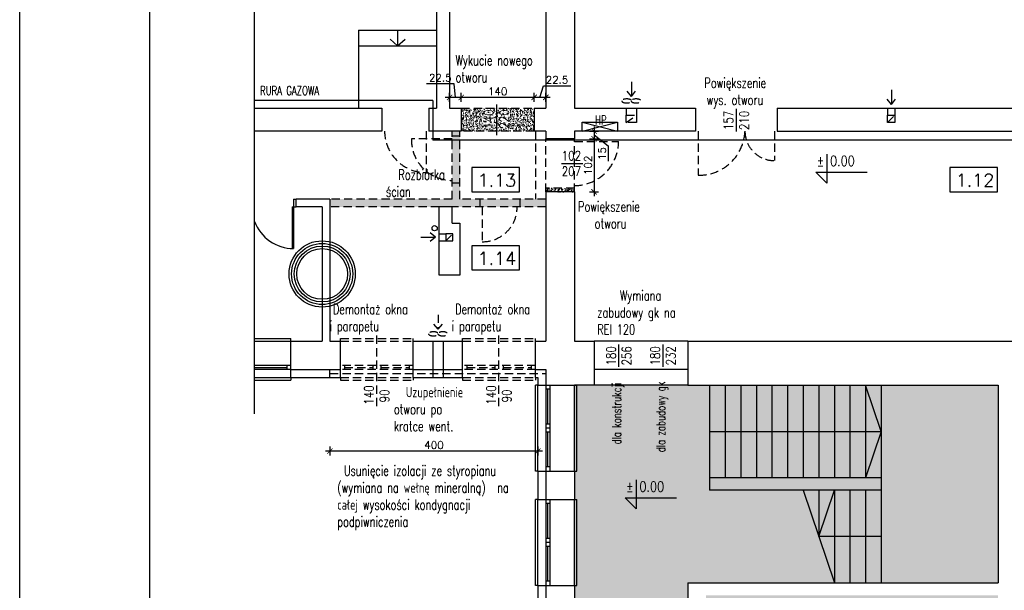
# Model space of a CAD drawing. Header units: millimetres. Extents: x 31969 to 285678, y -69766 to -5517.
# Tile 2 of 37: x 139861 to 141755, y -14344 to -13246. Entities that reach past the tile are written whole.
import ezdxf
from ezdxf.enums import TextEntityAlignment as Align
from ezdxf.lldxf.tags import DXFTag

# ---------------------------------------------------------------- set-up
doc = ezdxf.new("R2010")
doc.units = ezdxf.units.MM
doc.linetypes.add('KRE_16_8', pattern=[24, 16, -8])
for name, color, linetype in [('a-biblioteka', 251, 'Continuous'), ('a-izolacja 1', 3, 'Continuous'), ('a-koty', 1, 'Continuous'), ('a-opis 1', 3, 'Continuous'), ('a-opis 2', 1, 'Continuous'), ('a-opis 3', 15, 'Continuous'), ('a-opis stolarki 1', 3, 'Continuous'), ('a-przekrój 1', 3, 'Continuous'), ('a-ramka', 7, 'Continuous'), ('a-schody', 3, 'Continuous'), ('a-stolarka istniejąca', 3, 'Continuous'), ('a-stolarka okienna', 3, 'Continuous'), ('a-szkło', 4, 'Continuous'), ('a-szraf', 252, 'Continuous'), ('a-wentylacja', 3, 'Continuous'), ('a-wyburzenia i rozbiórki', 152, 'KRE_16_8'), ('a-wymiary', 11, 'Continuous'), ('a-ściany istniejące murowane', 6, 'Continuous')]:
    doc.layers.add(name, color=color, linetype=linetype)
doc.layers.add('a-pomocnicza', color=42, linetype='Continuous', plot=False)
doc.styles.add('MAREK', font='simplex.shx')
doc.styles.add('RS01507', font='romans.shx', dxfattribs={"width": 0.7, "height": 0.15})
doc.styles.add('WYMIAR', font='romans.shx', dxfattribs={"width": 0.8})
tags = doc.linetypes.add('DASHED', pattern=[0.75, 0.5, -0.25]).pattern_tags.tags
tags[6:7] = [DXFTag(74, 4), DXFTag(75, 0), DXFTag(340, '0'), DXFTag(46, 1.0), DXFTag(50, 0.0), DXFTag(44, 0.0), DXFTag(45, 0.0)]
tags[4:5] = [DXFTag(74, 4), DXFTag(75, 0), DXFTag(340, '0'), DXFTag(46, 1.0), DXFTag(50, 0.0), DXFTag(44, 0.0), DXFTag(45, 0.0)]
doc.dimstyles.new('MAREK', dxfattribs={"dimscale": 0.85, "dimtxt": 17, "dimasz": 12, "dimexe": 10, "dimexo": 0.625, "dimgap": 5, "dimtad": 1, "dimdec": 1, "dimdsep": 46, "dimtxsty": 'MAREK', "dimblk1": 'ARCHTICK', "dimblk2": 'ARCHTICK', "dimsah": 1, "dimcen": 2.5, "dimdle": 10, "dimadec": 0, "dimazin": 0, "dimtfac": 1, "dimtdec": 1, "dimtmove": 1, "dimatfit": 3, "dimldrblk": 'ARCHTICK', "dimfxl": 0, "dimtolj": 1, "dimtzin": 0, "dimarcsym": 0})

# ---------------------------------------------------------------- blocks, each defined once
blk = doc.blocks.new('_ARCHTICK')
at = {"color": 0, "linetype": 'ByBlock', "const_width": 0.15}
blk.add_lwpolyline([(-0.5, -0.5), (0.5, 0.5)], dxfattribs=at)
blk = doc.blocks.new('*D56')
at = {"layer": 'a-wymiary', "color": 0, "lineweight": -2, "ltscale": 100}
for p, q in [((140957.4, -13460.6), (140974.4, -13460.6)), ((140965.9, -13452.1), (140965.9, -13484.1)), ((140957.4, -13475.6), (140974.4, -13475.6)), ((140965.9, -13468.1), (140993, -13489.4)), ((140993, -13489.4), (140993, -13518.6))]:
    blk.add_line(p, q, dxfattribs=at)
at = {"layer": 'DEFPOINTS', "color": 0, "ltscale": 100}
for p in [(140928.1, -13460.6), (140928.1, -13475.6), (140965.9, -13475.6)]:
    blk.add_point(p, dxfattribs=at)
at = {"layer": 'a-wymiary', "color": 0, "lineweight": -2, "ltscale": 100, "xscale": 10.2, "yscale": 10.2, "zscale": 10.2}
for p, rotation in [((140965.9, -13460.6), 90), ((140965.9, -13475.6), 270)]:
    blk.add_blockref('_ARCHTICK', p, dxfattribs=dict(at, rotation=rotation))
at = {"layer": 'a-wymiary', "color": 0, "ltscale": 100, "insert": (140981.5, -13504), "char_height": 14.45, "attachment_point": 5, "rotation": 90, "style": 'MAREK'}
blk.add_mtext('\\A1;15', dxfattribs=at)
blk = doc.blocks.new('*D57')
at = {"layer": 'a-wymiary', "color": 0, "lineweight": -2, "ltscale": 100}
for p, q in [((140957.4, -13475.6), (140974.4, -13475.6)), ((140965.9, -13467.1), (140965.9, -13586.1)), ((140957.4, -13577.6), (140974.4, -13577.6))]:
    blk.add_line(p, q, dxfattribs=at)
at = {"layer": 'DEFPOINTS', "color": 0, "ltscale": 100}
for p in [(140928.1, -13475.6), (140928.1, -13577.6), (140965.9, -13577.6)]:
    blk.add_point(p, dxfattribs=at)
at = {"layer": 'a-wymiary', "color": 0, "lineweight": -2, "ltscale": 100, "xscale": 10.2, "yscale": 10.2, "zscale": 10.2}
for p, rotation in [((140965.9, -13475.6), 90), ((140965.9, -13577.6), 270)]:
    blk.add_blockref('_ARCHTICK', p, dxfattribs=dict(at, rotation=rotation))
at = {"layer": 'a-wymiary', "color": 0, "ltscale": 100, "insert": (140954.4, -13526.6), "char_height": 14.45, "attachment_point": 5, "rotation": 90, "style": 'MAREK'}
blk.add_mtext('\\A1;102', dxfattribs=at)
blk = doc.blocks.new('*D136')
at = {"layer": 'a-wymiary', "color": 0, "lineweight": -2, "ltscale": 100}
for p, q in [((140861.8, -13395.9), (140868.5, -13373.8)), ((140868.5, -13373.8), (140921, -13373.8)), ((140881.6, -13395.9), (140842.1, -13395.9)), ((140850.6, -13404.4), (140850.6, -13387.4)), ((140873.1, -13404.4), (140873.1, -13387.4))]:
    blk.add_line(p, q, dxfattribs=at)
at = {"layer": 'DEFPOINTS', "color": 0, "ltscale": 100}
for p in [(140850.6, -13395.9), (140850.6, -13416.6), (140873.1, -13416.6)]:
    blk.add_point(p, dxfattribs=at)
at = {"layer": 'a-wymiary', "color": 0, "lineweight": -2, "ltscale": 100, "xscale": 10.2, "yscale": 10.2, "zscale": 10.2, "rotation": 180}
blk.add_blockref('_ARCHTICK', (140850.6, -13395.9), dxfattribs=at)
at = {"layer": 'a-wymiary', "color": 0, "lineweight": -2, "ltscale": 100, "xscale": 10.2, "yscale": 10.2, "zscale": 10.2}
blk.add_blockref('_ARCHTICK', (140873.1, -13395.9), dxfattribs=at)
at = {"layer": 'a-wymiary', "color": 0, "ltscale": 100, "insert": (140894.7, -13362.3), "char_height": 14.45, "attachment_point": 5, "style": 'MAREK'}
blk.add_mtext('\\A1;22.5', dxfattribs=at)
blk = doc.blocks.new('*D137')
at = {"layer": 'a-wymiary', "color": 0, "lineweight": -2, "ltscale": 100}
for p, q in [((140859.1, -13395.9), (140702.1, -13395.9)), ((140710.6, -13404.4), (140710.6, -13387.4)), ((140850.6, -13404.4), (140850.6, -13387.4))]:
    blk.add_line(p, q, dxfattribs=at)
at = {"layer": 'DEFPOINTS', "color": 0, "ltscale": 100}
for p in [(140710.6, -13395.9), (140710.6, -13416.6), (140850.6, -13416.6)]:
    blk.add_point(p, dxfattribs=at)
at = {"layer": 'a-wymiary', "color": 0, "lineweight": -2, "ltscale": 100, "xscale": 10.2, "yscale": 10.2, "zscale": 10.2, "rotation": 180}
blk.add_blockref('_ARCHTICK', (140710.6, -13395.9), dxfattribs=at)
at = {"layer": 'a-wymiary', "color": 0, "lineweight": -2, "ltscale": 100, "xscale": 10.2, "yscale": 10.2, "zscale": 10.2}
blk.add_blockref('_ARCHTICK', (140850.6, -13395.9), dxfattribs=at)
at = {"layer": 'a-wymiary', "color": 0, "ltscale": 100, "insert": (140780.6, -13384.4), "char_height": 14.45, "attachment_point": 5, "style": 'MAREK'}
blk.add_mtext('\\A1;140', dxfattribs=at)
blk = doc.blocks.new('*D138')
at = {"layer": 'a-wymiary', "color": 0, "lineweight": -2, "ltscale": 100}
for p, q in [((140696.6, -13369.7), (140644, -13369.7)), ((140699.3, -13395.9), (140696.6, -13369.7)), ((140719.1, -13395.9), (140679.6, -13395.9)), ((140688.1, -13404.4), (140688.1, -13387.4)), ((140710.6, -13404.4), (140710.6, -13387.4))]:
    blk.add_line(p, q, dxfattribs=at)
at = {"layer": 'DEFPOINTS', "color": 0, "ltscale": 100}
for p in [(140688.1, -13395.9), (140688.1, -13416.6), (140710.6, -13416.6)]:
    blk.add_point(p, dxfattribs=at)
at = {"layer": 'a-wymiary', "color": 0, "lineweight": -2, "ltscale": 100, "xscale": 10.2, "yscale": 10.2, "zscale": 10.2, "rotation": 180}
blk.add_blockref('_ARCHTICK', (140688.1, -13395.9), dxfattribs=at)
at = {"layer": 'a-wymiary', "color": 0, "lineweight": -2, "ltscale": 100, "xscale": 10.2, "yscale": 10.2, "zscale": 10.2}
blk.add_blockref('_ARCHTICK', (140710.6, -13395.9), dxfattribs=at)
at = {"layer": 'a-wymiary', "color": 0, "ltscale": 100, "insert": (140670.3, -13358.2), "char_height": 14.45, "attachment_point": 5, "style": 'MAREK'}
blk.add_mtext('\\A1;22.5', dxfattribs=at)
blk = doc.blocks.new('*D160')
at = {"layer": 'a-wymiary', "color": 0, "lineweight": -2, "ltscale": 100}
for p, q in [((140458.1, -14067.7), (140458.1, -14084.7)), ((140858.1, -14067.7), (140858.1, -14084.7)), ((140866.6, -14076.2), (140449.6, -14076.2))]:
    blk.add_line(p, q, dxfattribs=at)
at = {"layer": 'DEFPOINTS', "color": 0, "ltscale": 100}
for p in [(140458.1, -13924), (140858.1, -14004.8), (140458.1, -14076.2)]:
    blk.add_point(p, dxfattribs=at)
at = {"layer": 'a-wymiary', "color": 0, "lineweight": -2, "ltscale": 100, "xscale": 10.2, "yscale": 10.2, "zscale": 10.2, "rotation": 180}
blk.add_blockref('_ARCHTICK', (140458.1, -14076.2), dxfattribs=at)
at = {"layer": 'a-wymiary', "color": 0, "lineweight": -2, "ltscale": 100, "xscale": 10.2, "yscale": 10.2, "zscale": 10.2}
blk.add_blockref('_ARCHTICK', (140858.1, -14076.2), dxfattribs=at)
at = {"layer": 'a-wymiary', "color": 0, "ltscale": 100, "insert": (140658.1, -14064.7), "char_height": 14.45, "attachment_point": 5, "style": 'MAREK'}
blk.add_mtext('\\A1;400', dxfattribs=at)

msp = doc.modelspace()

# ---------------------------------------------------------------- hatches: boundary and pattern name
at = {"layer": 'a-szraf', "ltscale": 30}
h = msp.add_hatch(dxfattribs=at)
h.set_pattern_fill('DOTS', color=256, scale=3)
h.set_pattern_definition([(0, (0, -6601.763), (2.38125, 4.7625), [0, -4.7625])])
h.paths.add_polyline_path([(141743.07, -14353.63), (141181.07, -14353.63), (141181.07, -14592.13), (141743.07, -14592.13)])
h.paths.add_polyline_path([(141743.07, -13949.63), (140928.07, -13949.63), (140928.07, -14329.63), (141146.07, -14329.63), (141743.07, -14329.63)])
h.paths.add_polyline_path([(141146.07, -14329.63), (140928.07, -14329.63), (140928.07, -14592.13), (141146.07, -14592.13)])
at = {"layer": 'a-wyburzenia i rozbiórki'}
h = msp.add_hatch(dxfattribs=at)
h.set_pattern_fill('AR-CONC', color=256, scale=0.05, style=0)
h.paths.add_polyline_path([(140850.57, -13460.63), (140850.57, -13416.63), (140710.57, -13416.63), (140710.57, -13460.63)])
h = msp.add_hatch(dxfattribs=at)
h.set_pattern_fill('AR-CONC', color=256, scale=0.05, style=0)
h.paths.add_polyline_path([(140823.07, -13591.63), (140823.07, -13606.63), (140873.07, -13606.63), (140873.07, -13591.63)])
h.paths.add_polyline_path([(140746.07, -13591.63), (140746.07, -13606.63), (140823.07, -13606.63), (140823.07, -13591.63)])
h.paths.add_polyline_path([(140708.07, -13591.63), (140708.07, -13560.63), (140693.07, -13560.63), (140693.07, -13591.63), (140458.07, -13591.63), (140458.07, -13606.63), (140668.07, -13606.63), (140693.07, -13606.63), (140746.07, -13606.63), (140746.07, -13591.63)])
h.paths.add_polyline_path([(140693.07, -13560.63), (140708.07, -13560.63), (140708.07, -13478.08), (140693.07, -13478.08)])
h.paths.add_polyline_path([(140708.07, -13470.63), (140708.07, -13460.63), (140693.07, -13460.63), (140693.07, -13470.63)])
h.paths.add_polyline_path([(140708.07, -13478.08), (140708.07, -13470.63), (140693.07, -13470.63), (140693.07, -13478.08)])
h = msp.add_hatch(dxfattribs=at)
h.set_pattern_fill('AR-CONC', color=256, scale=0.05, style=0)
h.paths.add_polyline_path([(140928.07, -13570.63), (140873.07, -13570.63), (140873.07, -13577.63), (140928.07, -13577.63)])

# ---------------------------------------------------------------- linework, layer by layer
at = {"layer": 'a-biblioteka', "ltscale": 0.5}
for p, q in [((140942.98, -13443.76), (141011.24, -13460.63)), ((140942.98, -13460.63), (141011.24, -13443.76))]:
    msp.add_line(p, q, dxfattribs=at)
msp.add_lwpolyline([(141011.24, -13460.63), (140942.98, -13460.63), (140942.98, -13443.76), (141011.24, -13443.76)], close=True, dxfattribs=at)
at = {"layer": 'a-izolacja 1'}
for p, q in [((140383.07, -13919.63), (140478.07, -13919.63)), ((140458.07, -13934.63), (140458.07, -13919.63)), ((140618.07, -13919.63), (140713.07, -13919.63)), ((140853.07, -13919.63), (140873.07, -13919.63)), ((140873.07, -13919.63), (140873.07, -13949.63)), ((140873.07, -14114.63), (140873.07, -14169.63)), ((140873.07, -14334.63), (140873.07, -14389.63))]:
    msp.add_line(p, q, dxfattribs=at)
at = {"layer": 'a-koty'}
for points in [[(141413.73, -13505.19), (141413.73, -13561.06), (141392.51, -13539.84), (141491.16, -13539.84)], [(141047.1, -14131.68), (141047.1, -14187.55), (141025.88, -14166.32), (141124.53, -14166.32)]]:
    msp.add_lwpolyline(points, dxfattribs=at)
at = {"layer": 'a-opis 3'}
for points in [[(140822.51, -13531.07), (140730.6, -13531.07), (140730.6, -13577.31), (140822.51, -13577.31)], [(141741.97, -13531.07), (141650.05, -13531.07), (141650.05, -13577.31), (141741.97, -13577.31)], [(140822.51, -13681.39), (140730.6, -13681.39), (140730.6, -13727.62), (140822.51, -13727.62)]]:
    msp.add_lwpolyline(points, close=True, dxfattribs=at)
at = {"layer": 'a-opis stolarki 1'}
for p, q in [((140778.23, -13409.75), (140778.23, -13468.37)), ((141239.57, -13459.29), (141239.57, -13418.25)), ((141239.57, -13461.29), (141239.57, -13420.25)), ((140903.19, -13523.13), (140944.24, -13523.13)), ((141013.57, -13912.14), (141013.57, -13871.09)), ((141013.57, -13914.14), (141013.57, -13873.09)), ((141098.57, -13912.14), (141098.57, -13871.09)), ((141098.57, -13914.14), (141098.57, -13873.09))]:
    msp.add_line(p, q, dxfattribs=at)
at = {"layer": 'a-pomocnicza', "ltscale": 100}
for radius in [63.76, 58.76, 53.76, 48.76]:
    msp.add_circle((140443.07, -13735.63), radius, dxfattribs=at)
at = {"layer": 'a-przekrój 1', "ltscale": 100}
msp.add_circle((140659.32, -13647.55), 5, dxfattribs=at)
at = {"layer": 'a-ramka', "ltscale": 0.5}
for points in [[(144061.38, -15458.17), (139861.38, -15458.17), (139861.38, -12488.17), (144061.38, -12488.17)], [(140111.38, -12558.17), (143991.38, -12558.17), (143991.38, -15388.17), (140111.38, -15388.17)]]:
    msp.add_lwpolyline(points, close=True, dxfattribs=at)
at = {"layer": 'a-schody'}
for p, q in [((140513.07, -13266.63), (140513.07, -13416.63)), ((140513.07, -13266.63), (140663.07, -13266.63)), ((140588.07, -13266.63), (140588.07, -13296.63)), ((140588.07, -13296.63), (140573.73, -13284.02)), ((140588.07, -13296.63), (140602.41, -13284.02)), ((140513.07, -13296.63), (140663.07, -13296.63)), ((141188.07, -13949.63), (141188.07, -14127.63)), ((141218.07, -13949.63), (141218.07, -14127.63)), ((141248.07, -13949.63), (141248.07, -14127.63)), ((141278.07, -13949.63), (141278.07, -14127.63)), ((141308.07, -13949.63), (141308.07, -14127.63)), ((141338.07, -13949.63), (141338.07, -14127.63)), ((141368.07, -13949.63), (141368.07, -14127.63)), ((141398.07, -13949.63), (141398.07, -14127.63)), ((141428.07, -13949.63), (141428.07, -14127.63)), ((141458.07, -13949.63), (141458.07, -14127.63)), ((141488.07, -13949.63), (141488.07, -14127.63)), ((141518.07, -14038.63), (141488.07, -13949.63)), ((141518.07, -13949.63), (141518.07, -14127.63)), ((141188.07, -14038.63), (141518.07, -14038.63)), ((141518.07, -14038.63), (141488.07, -14127.63)), ((141518.07, -14127.63), (141188.07, -14127.63)), ((141188.07, -14127.63), (141188.07, -14151.63)), ((141518.07, -14127.63), (141518.07, -14151.63)), ((141518.07, -14151.63), (141188.07, -14151.63)), ((141368.07, -14151.63), (141428.07, -14329.63)), ((141398.07, -14151.63), (141398.07, -14240.63)), ((141398.07, -14240.63), (141428.07, -14151.63)), ((141428.07, -14151.63), (141428.07, -14329.63)), ((141458.07, -14151.63), (141458.07, -14329.63)), ((141488.07, -14151.63), (141488.07, -14329.63)), ((141518.07, -14151.63), (141518.07, -14329.63)), ((141518.07, -14240.63), (141398.07, -14240.63))]:
    msp.add_line(p, q, dxfattribs=at)
at = {"layer": 'a-stolarka istniejąca', "ltscale": 40}
for p, q in [((140388.07, -13591.63), (140388.07, -13606.63)), ((140388.07, -13591.63), (140393.07, -13591.63)), ((140385.07, -13606.63), (140385.07, -13686.57)), ((140385.07, -13606.63), (140388.07, -13606.63)), ((140388.07, -13606.63), (140393.07, -13606.63)), ((140388.07, -13606.63), (140393.07, -13606.63)), ((140388.07, -13606.63), (140388.07, -13686.63))]:
    msp.add_line(p, q, dxfattribs=at)
msp.add_arc((140388.07, -13606.63), 80, 200.36413, 270, dxfattribs=at)
at = {"layer": 'a-stolarka okienna', "linetype": 'DASHED', "lineweight": 25, "ltscale": 40}
for p, q in [((140656.09, -13402.24), (140313.07, -13402.24)), ((140656.09, -13402.24), (140656.09, -13478.08)), ((143522.33, -13478.08), (140656.09, -13478.08)), ((141146.07, -13864.63), (140966.07, -13864.63)), ((141146.07, -13919.63), (140966.07, -13919.63)), ((141146.07, -13949.63), (140966.07, -13949.63))]:
    msp.add_line(p, q, dxfattribs=at)
at = {"layer": 'a-stolarka okienna', "ltscale": 40}
for p, q in [((140313.07, -13859.63), (140383.07, -13859.63)), ((140383.07, -13864.63), (140383.07, -13859.63)), ((140383.07, -13934.63), (140383.07, -13939.63)), ((140313.07, -13939.63), (140383.07, -13939.63)), ((140858.07, -13949.63), (140853.07, -13949.63)), ((140853.07, -14114.63), (140853.07, -13949.63)), ((140928.07, -13949.63), (140933.07, -13949.63)), ((140933.07, -14114.63), (140933.07, -13949.63)), ((140858.07, -14114.63), (140853.07, -14114.63)), ((140928.07, -14114.63), (140933.07, -14114.63)), ((140858.07, -14169.63), (140853.07, -14169.63)), ((140853.07, -14334.63), (140853.07, -14169.63)), ((140928.07, -14169.63), (140933.07, -14169.63)), ((140933.07, -14334.63), (140933.07, -14169.63)), ((140858.07, -14334.63), (140853.07, -14334.63)), ((140928.07, -14334.63), (140933.07, -14334.63))]:
    msp.add_line(p, q, dxfattribs=at)
at = {"layer": 'a-stolarka okienna', "linetype": 'DASHED', "lineweight": 25, "ltscale": 20}
for p, q in [((140313.07, -13864.63), (140383.07, -13864.63)), ((140655.88, -13864.63), (140655.88, -13934.63)), ((140675.88, -13864.63), (140675.88, -13934.63)), ((140313.07, -13934.63), (140383.07, -13934.63)), ((140858.07, -14114.63), (140858.07, -13949.63)), ((140928.07, -14114.63), (140928.07, -13949.63)), ((140858.07, -14334.63), (140858.07, -14169.63)), ((140928.07, -14334.63), (140928.07, -14169.63))]:
    msp.add_line(p, q, dxfattribs=at)
at = {"layer": 'a-stolarka okienna'}
for p, q in [((140383.07, -13911.63), (140313.07, -13911.63)), ((140375.3, -13911.63), (140375.3, -13919.63)), ((140383.07, -13919.63), (140313.07, -13919.63)), ((140873.07, -13949.63), (140873.07, -14114.63)), ((140881.07, -13949.63), (140881.07, -14114.4)), ((140881.07, -13957.4), (140873.07, -13957.4)), ((140881.07, -14024.24), (140873.07, -14024.24)), ((140881.07, -14032.13), (140873.07, -14032.13)), ((140881.07, -14039.9), (140873.07, -14039.9)), ((140881.07, -14106.4), (140873.07, -14106.4)), ((140873.07, -14169.63), (140873.07, -14334.63)), ((140881.07, -14177.4), (140873.07, -14177.4)), ((140881.07, -14169.63), (140881.07, -14334.4)), ((140881.07, -14244.24), (140873.07, -14244.24)), ((140881.07, -14252.13), (140873.07, -14252.13)), ((140881.07, -14259.9), (140873.07, -14259.9)), ((140881.07, -14326.4), (140873.07, -14326.4))]:
    msp.add_line(p, q, dxfattribs=at)
at = {"layer": 'a-szkło', "ltscale": 2}
for p, q in [((140313.07, -13915.63), (140375.3, -13915.63)), ((140877.07, -14024.24), (140877.07, -13957.4)), ((140877.07, -14106.4), (140877.07, -14039.9)), ((140877.07, -14244.24), (140877.07, -14177.4)), ((140877.07, -14326.4), (140877.07, -14259.9))]:
    msp.add_line(p, q, dxfattribs=at)
at = {"layer": 'a-wentylacja', "linetype": 'DASHED', "ltscale": 0.009}
for p, q in [((141037.8, -13365.9), (141037.8, -13394.02)), ((141037.8, -13394.02), (141029.65, -13384.27)), ((141037.8, -13394.02), (141045.95, -13384.27)), ((141537.8, -13381.26), (141537.8, -13409.38)), ((141537.8, -13409.38), (141529.65, -13399.63)), ((141537.8, -13409.38), (141545.95, -13399.63)), ((140632.71, -13664.9), (140660.83, -13664.9)), ((140660.83, -13664.9), (140651.08, -13656.75)), ((140660.83, -13664.9), (140651.08, -13673.05))]:
    msp.add_line(p, q, dxfattribs=at)
at = {"layer": 'a-wentylacja', "linetype": 'KRE_16_8'}
for p, q in [((141027.57, -13416.63), (141027.57, -13430.13)), ((141047.57, -13416.63), (141047.57, -13430.13)), ((141530.57, -13416.63), (141530.57, -13430.13)), ((141544.57, -13416.63), (141544.57, -13430.13)), ((141027.57, -13444.13), (141047.57, -13430.13)), ((141530.57, -13444.13), (141544.57, -13430.13)), ((140668.07, -13658.13), (140681.58, -13658.13)), ((140680.57, -13672.13), (140694.57, -13658.13)), ((140668.07, -13672.13), (140681.58, -13672.13))]:
    msp.add_line(p, q, dxfattribs=at)
for points in [[(141027.57, -13444.13), (141027.57, -13430.13), (141047.57, -13430.13), (141047.57, -13444.13)], [(141530.57, -13444.13), (141530.57, -13430.13), (141544.57, -13430.13), (141544.57, -13444.13)], [(140680.57, -13672.13), (140694.57, -13672.13), (140694.57, -13658.13), (140680.57, -13658.13)]]:
    msp.add_lwpolyline(points, close=True, dxfattribs=at)
at = {"layer": 'a-wyburzenia i rozbiórki'}
for p, q in [((140710.57, -13416.63), (140850.57, -13416.63)), ((140643.07, -13460.63), (140643.07, -13540.63)), ((140693.07, -13591.63), (140693.07, -13460.63)), ((140708.07, -13591.63), (140708.07, -13460.63)), ((140850.57, -13460.63), (140710.57, -13460.63)), ((140853.07, -13460.63), (140853.07, -13591.63)), ((141166.07, -13460.63), (141166.07, -13545.6)), ((141313.07, -13460.63), (141313.07, -13517.63)), ((140693.07, -13475.63), (140614.59, -13475.63)), ((140708.07, -13470.63), (140693.07, -13470.63)), ((140873.07, -13577.63), (140873.07, -13475.63)), ((140928.07, -13577.63), (140928.07, -13475.63)), ((140928.07, -13480.63), (141013.07, -13480.63)), ((140708.07, -13560.63), (140693.07, -13560.63)), ((140928.07, -13570.63), (140873.07, -13570.63)), ((140693.07, -13591.63), (140458.07, -13591.63)), ((140873.07, -13591.63), (140708.07, -13591.63)), ((140746.07, -13591.63), (140746.07, -13606.63)), ((140823.07, -13591.63), (140823.07, -13606.63)), ((140668.07, -13606.63), (140458.07, -13606.63)), ((140873.07, -13606.63), (140693.07, -13606.63)), ((140751.07, -13606.63), (140751.07, -13673.63)), ((140666.1, -13813.9), (140666.1, -13842.02)), ((140666.1, -13842.02), (140657.96, -13832.27)), ((140666.1, -13842.02), (140674.25, -13832.27)), ((140478.07, -13864.63), (140478.07, -13859.63)), ((140478.07, -13859.63), (140618.07, -13859.63)), ((140548.07, -13990.06), (140548.07, -13852.93)), ((140618.07, -13864.63), (140618.07, -13859.63)), ((140713.07, -13864.63), (140713.07, -13859.63)), ((140713.07, -13859.63), (140853.07, -13859.63)), ((140783.07, -13990.06), (140783.07, -13852.93)), ((140853.07, -13864.63), (140853.07, -13859.63)), ((140478.07, -13864.63), (140618.07, -13864.63)), ((140713.07, -13864.63), (140853.07, -13864.63)), ((140618.07, -13911.63), (140478.3, -13911.63)), ((140486.3, -13911.63), (140486.3, -13919.63)), ((140486.3, -13915.63), (140540.3, -13915.63)), ((140540.3, -13911.63), (140540.3, -13919.63)), ((140556.07, -13911.63), (140556.07, -13919.63)), ((140556.07, -13915.63), (140610.3, -13915.63)), ((140610.3, -13911.63), (140610.3, -13919.63)), ((140853.07, -13911.63), (140713.3, -13911.63)), ((140721.3, -13911.63), (140721.3, -13919.63)), ((140721.3, -13915.63), (140775.3, -13915.63)), ((140775.3, -13911.63), (140775.3, -13919.63)), ((140791.07, -13911.63), (140791.07, -13919.63)), ((140791.07, -13915.63), (140845.3, -13915.63)), ((140845.3, -13911.63), (140845.3, -13919.63)), ((140458.07, -13927.13), (140873.07, -13927.13)), ((140618.07, -13919.63), (140478.07, -13919.63)), ((140478.07, -13934.63), (140478.07, -13939.63)), ((140478.07, -13934.63), (140618.07, -13934.63)), ((140618.07, -13934.63), (140618.07, -13939.63)), ((140853.07, -13919.63), (140713.07, -13919.63)), ((140713.07, -13934.63), (140713.07, -13939.63)), ((140713.07, -13934.63), (140853.07, -13934.63)), ((140853.07, -13934.63), (140853.07, -13939.63)), ((140478.07, -13939.63), (140618.07, -13939.63)), ((140713.07, -13939.63), (140853.07, -13939.63))]:
    msp.add_line(p, q, dxfattribs=at)
for centre, radius, start, end in [((140643.07, -13460.63), 80, 180, 270), ((141168.07, -13457.57), 88.05, 268.69849, 358.01306), ((141313.07, -13460.63), 57, 180, 270), ((140693.07, -13477.13), 78.5, 178.90511, 270), ((140928.07, -13480.63), 85, 270, 0), ((140751.07, -13606.63), 67, 270, 0)]:
    msp.add_arc(centre, radius, start, end, dxfattribs=at)
at = {"layer": 'a-wyburzenia i rozbiórki', "extrusion": (0, 0, -1)}
for centre in [(141028.74, -13402.78), (141046.76, -13402.78), (140657.04, -13850.78), (140675.06, -13850.78)]:
    msp.add_ellipse(centre, major_axis=(-9.4, 0), ratio=0.4166685, dxfattribs=at)
at = {"layer": 'a-ściany istniejące murowane'}
for p, q in [((140313.07, -14004.63), (140313.07, -12723.63)), ((140873.07, -12863.63), (140873.07, -13416.63)), ((140928.07, -12863.63), (140928.07, -13416.63)), ((140663.07, -13153.63), (140663.07, -13416.63)), ((140688.07, -13153.63), (140688.07, -13416.63)), ((140313.07, -13416.63), (140558.07, -13416.63)), ((140558.07, -13416.63), (140558.07, -13460.63)), ((140648.07, -13416.63), (140663.07, -13416.63)), ((140648.07, -13416.63), (140648.07, -13460.63)), ((140688.07, -13416.63), (140710.57, -13416.63)), ((140710.57, -13416.63), (140710.57, -13460.63)), ((140850.57, -13416.63), (140850.57, -13460.63)), ((140850.57, -13416.63), (140873.07, -13416.63)), ((140928.07, -13416.63), (141161.07, -13416.63)), ((141161.07, -13416.63), (141161.07, -13460.63)), ((141318.07, -13416.63), (141318.07, -13460.63)), ((141318.07, -13416.63), (142127.07, -13416.63)), ((140558.07, -13460.63), (140313.07, -13460.63)), ((140710.57, -13460.63), (140648.07, -13460.63)), ((140873.07, -13460.63), (140850.57, -13460.63)), ((140873.07, -13460.63), (140873.07, -13475.63)), ((140928.07, -13460.63), (140928.07, -13475.63)), ((141161.07, -13460.63), (140928.07, -13460.63)), ((141318.07, -13460.63), (141986.07, -13460.63)), ((140928.07, -13475.63), (140873.07, -13475.63)), ((140393.07, -13606.63), (140393.07, -13591.63)), ((140458.07, -13591.63), (140393.07, -13591.63)), ((140458.07, -13591.63), (140458.07, -13864.63)), ((140873.07, -13577.63), (140873.07, -13864.63)), ((140928.07, -13577.63), (140873.07, -13577.63)), ((140928.07, -13577.63), (140928.07, -13864.63)), ((140443.07, -13606.63), (140393.07, -13606.63)), ((140443.07, -13606.63), (140443.07, -13864.63)), ((140668.07, -13737.63), (140668.07, -13606.63)), ((140693.07, -13606.63), (140668.07, -13606.63)), ((140693.07, -13637.63), (140693.07, -13606.63)), ((140693.07, -13637.63), (140708.07, -13637.63)), ((140708.07, -13637.63), (140708.07, -13737.63)), ((140708.07, -13737.63), (140668.07, -13737.63)), ((140383.07, -13864.63), (140443.07, -13864.63)), ((140383.07, -13934.63), (140383.07, -13864.63)), ((140458.07, -13864.63), (140478.07, -13864.63)), ((140478.07, -13934.63), (140478.07, -13864.63)), ((140618.07, -13864.63), (140713.07, -13864.63)), ((140618.07, -13934.63), (140618.07, -13864.63)), ((140713.07, -13934.63), (140713.07, -13864.63)), ((140853.07, -13864.63), (140873.07, -13864.63)), ((140853.07, -13934.63), (140853.07, -13864.63)), ((140928.07, -13864.63), (140966.07, -13864.63)), ((140966.07, -13864.63), (140966.07, -13949.63)), ((141146.07, -13864.63), (141831.07, -13864.63)), ((141146.07, -13864.63), (141146.07, -13949.63)), ((140383.07, -13934.63), (140478.07, -13934.63)), ((140618.07, -13934.63), (140713.07, -13934.63)), ((140853.07, -13934.63), (140858.07, -13934.63)), ((140858.07, -13934.63), (140858.07, -13949.63)), ((140858.07, -13949.63), (140928.07, -13949.63)), ((140966.07, -13949.63), (140928.07, -13949.63)), ((141146.07, -13949.63), (141743.07, -13949.63)), ((141743.07, -13949.63), (141743.07, -14329.63)), ((140858.07, -14114.63), (140858.07, -14169.63)), ((140858.07, -14114.63), (140928.07, -14114.63)), ((140928.07, -14114.63), (140928.07, -14169.63)), ((140858.07, -14169.63), (140928.07, -14169.63)), ((141146.07, -14329.63), (141743.07, -14329.63)), ((141146.07, -14329.63), (141146.07, -14592.13)), ((140858.07, -14334.63), (140858.07, -14389.63)), ((140858.07, -14334.63), (140928.07, -14334.63)), ((140928.07, -14334.63), (140928.07, -14389.63))]:
    msp.add_line(p, q, dxfattribs=at)

# ---------------------------------------------------------------- texts
at = {"layer": 'a-koty', "char_height": 19.8, "width": 462.9754, "attachment_point": 1, "style": 'WYMIAR'}
for insert in [(141393.94, -13508.33), (141027.31, -14134.82)]:
    msp.add_mtext('%%P 0.00', dxfattribs=dict(at, insert=insert))
at = {"layer": 'a-opis 1', "ltscale": 40, "style": 'RS01507', "width": 0.7}
for s, height, p in [('RURA GAZOWA', 17.1027, (140323.75, -13382.93)), ('HP', 17.103, (140967.88, -13439.37))]:
    msp.add_text(s, height=height, dxfattribs=at).set_placement(p, align=Align.MIDDLE_LEFT)
for s, p in [('dla konstrukcji', (141009.32, -14063.38)), ('dla zabudowy gk', (141094.32, -14078.39))]:
    msp.add_text(s, height=17.1027, rotation=90, dxfattribs=at).set_placement(p, align=Align.MIDDLE_LEFT)
at = {"layer": 'a-opis 2', "ltscale": 40, "char_height": 19.613, "attachment_point": 7, "style": 'RS01507'}
for s, width, insert in [('{\\Fromans.shx;\\W0.15320; }Wykucie nowego {\\Fromans.shx;\\W0.15320; }otworu', 171.5709, (140697.23, -13367.01)), ('{\\Fromans.shx;\\W0.55270; }Powiększenie\\P{\\Fromans.shx;\\W0.88604; }wys. otworu', 147.8908, (141170.68, -13417.02)), ('{\\Fromans.shx;\\W1.76699; }Rozbiórka {\\Fromans.shx;\\W1.76699; }ścian', 147.8908, (140565.88, -13587)), ('{\\Fromans.shx;\\W0.55270; }Powiększenie\\P{\\Fromans.shx;\\W2.93365; }otworu', 147.8908, (140927.73, -13648.27)), ('{\\Fromans.shx;\\W0.45755; }Demontaż okna {\\Fromans.shx;\\W0.45755; }i parapetu', 176.005, (140457.28, -13852.22)), ('{\\Fromans.shx;\\W0.45755; }Demontaż okna {\\Fromans.shx;\\W0.45755; }i parapetu', 176.005, (140692.28, -13852.22)), ('{\\Fromans.shx;\\W3.24326; }Wymiana {\\Fromans.shx;\\W3.24326; }zabudowy gk na {\\Fromans.shx;\\W3.24326; }REI 120', 176.005, (140972.14, -13852.22)), ('{\\Fromans.shx;\\W1.71945; }Uzupełnienie {\\Fromans.shx;\\W1.71945; }otworu po {\\Fromans.shx;\\W1.71945; }kratce went.', 176.005, (140581, -14038.12)), ('{\\Fromans.shx;\\W0.93578; }Usunięcie izolacji ze styropianu {\\Fromans.shx;\\W0.93578; }(wymiana na wełnę mineralną) {\\Fromans.shx;\\W0.93578; }na całej wysokości kondygnacji {\\Fromans.shx;\\W0.93578; }podpiwniczenia', 361.077, (140472.14, -14228.31))]:
    msp.add_mtext_dynamic_manual_height_columns(s, width=width, gutter_width=12.5, heights=[0], dxfattribs=dict(at, insert=insert))
at = {"layer": 'a-opis 3', "style": 'MAREK'}
for s, p in [('1.13', (140742.07, -13567.61)), ('1.12', (141661.53, -13567.61)), ('1.14', (140742.07, -13717.92))]:
    msp.add_text(s, height=24.659, dxfattribs=at).set_placement(p)
at = {"layer": 'a-opis stolarki 1', "char_height": 18, "width": 35.8438, "rotation": 90, "style": 'WYMIAR'}
for s, insert, attachment_point in [('{\\Fromans.shx;\\W1.32685; }\\P140\\P220', (140802.21, -13419.17), 9), ('{\\Fromans.shx;\\W1.24457; }\\P157\\P210', (141263.55, -13458.72), 7), ('{\\Fromans.shx;\\W1.24457; }\\P180\\P256', (141037.56, -13911.56), 7), ('{\\Fromans.shx;\\W1.24457; }\\P180\\P232', (141122.55, -13911.56), 7)]:
    msp.add_mtext(s, dxfattribs=dict(at, insert=insert, attachment_point=attachment_point))
at = {"layer": 'a-opis stolarki 1', "insert": (140903.77, -13547.11), "char_height": 18, "width": 35.8438, "attachment_point": 7, "style": 'WYMIAR'}
msp.add_mtext('{\\Fromans.shx;\\W1.24457; }\\P102\\P207', dxfattribs=at)
at = {"layer": 'a-wyburzenia i rozbiórki', "char_height": 18, "width": 35.8438, "attachment_point": 7, "rotation": 90, "style": 'WYMIAR'}
for insert in [(140572.05, -13986.94), (140807.05, -13986.94)]:
    msp.add_mtext('{\\Fromans.shx;\\W1.24457; }\\P140\\P{\\Fromans.shx;\\W0.29219; }90', dxfattribs=dict(at, insert=insert))

# ---------------------------------------------------------------- dimensions: what is measured, and where the dimension line sits
at = {"layer": 'a-wymiary', "ltscale": 100}
dim = msp.add_linear_dim(base=(140688.07, -13395.87), p1=(140710.57, -13416.63), p2=(140688.07, -13416.63), dimstyle='MAREK', dxfattribs=at)
dim.commit()
dim.dimension.update_dxf_attribs({"geometry": '*D138', "text_midpoint": (140692.32, -13369.66), "dimtype": 160})
for base, p1, p2, picture, middle in [((140850.57, -13395.87), (140873.07, -13416.63), (140850.57, -13416.63), '*D136', (140872.7, -13362.3)), ((140710.57, -13395.87), (140850.57, -13416.63), (140710.57, -13416.63), '*D137', (140780.57, -13384.4)), ((140458.07, -14076.22), (140858.07, -14004.76), (140458.07, -13924.03), '*D160', (140658.07, -14064.75))]:
    dim = msp.add_linear_dim(base=base, p1=p1, p2=p2, dimstyle='MAREK', dxfattribs=at)
    dim.commit()
    dim.dimension.update_dxf_attribs({"geometry": picture, "text_midpoint": middle})
dim = msp.add_linear_dim(base=(140965.86, -13475.63), p1=(140928.07, -13460.63), p2=(140928.07, -13475.63), angle=90, dimstyle='MAREK', dxfattribs=at)
dim.commit()
dim.dimension.update_dxf_attribs({"geometry": '*D56', "text_midpoint": (140992.97, -13493.66), "dimtype": 160})
dim = msp.add_linear_dim(base=(140965.86, -13577.63), p1=(140928.07, -13475.63), p2=(140928.07, -13577.63), angle=90, dimstyle='MAREK', dxfattribs=at)
dim.commit()
dim.dimension.update_dxf_attribs({"geometry": '*D57', "text_midpoint": (140954.39, -13526.63)})

doc.saveas('drawing.dxf')
